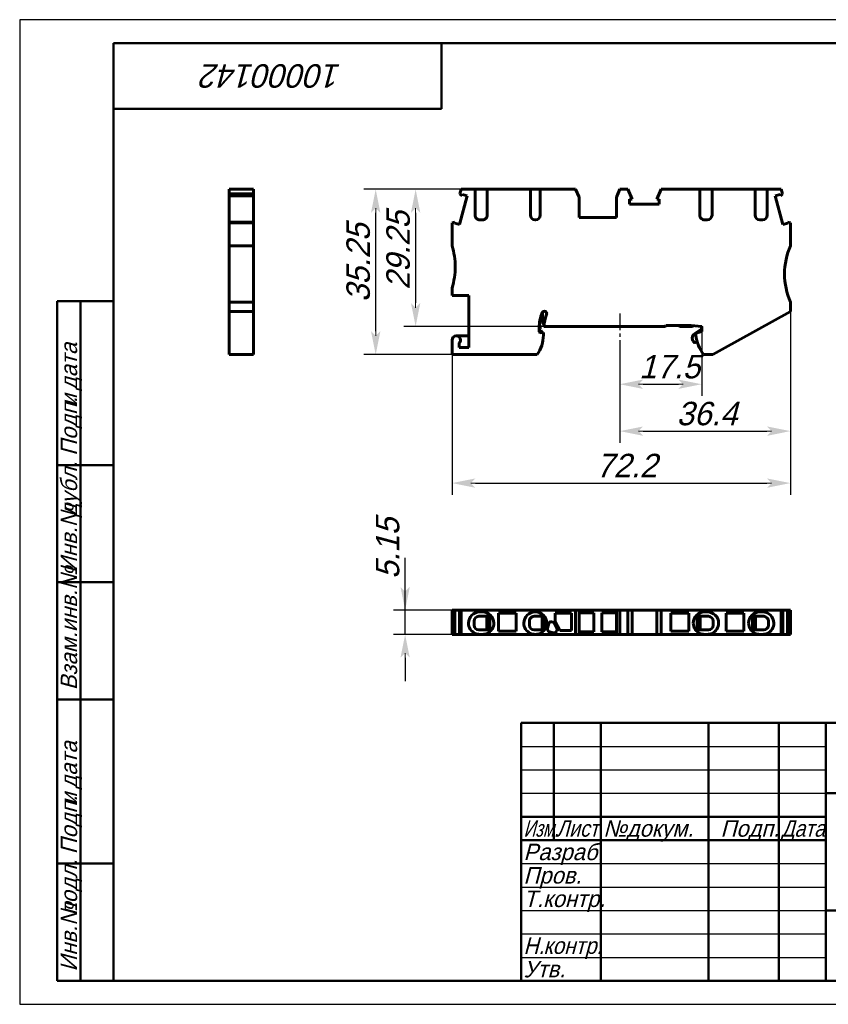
# Model space of a CAD drawing. Header units: millimetres. Extents: x 0 to 297, y 0 to 210.
# Tile 1 of 2: x 0 to 173, y 0 to 210. Entities that reach past the tile are written whole.
import ezdxf

# ---------------------------------------------------------------- set-up
doc = ezdxf.new("R2010")
doc.units = ezdxf.units.MM
doc.linetypes.add('CENTER_per1_scale0.112402', pattern=[5.71, 3.56875, -0.71375, 0.71375, -0.71375])
doc.styles.add('TextStyle_1', font='T-FLEX Type A.TTF', dxfattribs={"oblique": 15, "height": 5})
doc.styles.add('TextStyle_2', font='T-FLEX Type A.TTF', dxfattribs={"oblique": 15, "height": 3.5})
doc.styles.add('TextStyle_3', font='T-FLEX Type A.TTF', dxfattribs={"width": 0.744064, "oblique": 15, "height": 3.5})
doc.styles.add('TextStyle_4', font='T-FLEX Type A.TTF', dxfattribs={"width": 0.883061, "oblique": 15, "height": 3.5})
doc.styles.add('TextStyle_5', font='T-FLEX Type A.TTF', dxfattribs={"width": 0.94413, "oblique": 15, "height": 3.5})
doc.styles.add('TextStyle_7', font='T-FLEX Type A.TTF', dxfattribs={"oblique": 15, "height": 5})
doc.dimstyles.new('DIM_ST_1', dxfattribs={"dimtxt": 5, "dimasz": 5, "dimexe": 2.5, "dimexo": 0, "dimtad": 1, "dimrnd": 0.01, "dimdsep": 46, "dimtxsty": 'TextStyle_1', "dimblk": 'Arrow_3_C7_Status', "dimcen": 0.09, "dimclrd": 7, "dimclre": 7, "dimclrt": 7, "dimazin": 0, "dimtfac": 1, "dimtdec": 0, "dimtmove": 0, "dimatfit": 0, "dimldrblk": 'NONE', "dimfxl": 1, "dimtvp": 1, "dimtolj": 1, "dimarcsym": 0})
doc.dimstyles.new('DIM_ST_2', dxfattribs={"dimtxt": 5, "dimasz": 5, "dimexe": 2.5, "dimexo": 0, "dimtad": 1, "dimrnd": 0.01, "dimdsep": 46, "dimtxsty": 'TextStyle_1', "dimblk": 'Arrow_3_C7_Status', "dimcen": 0.09, "dimclrd": 7, "dimclre": 7, "dimclrt": 7, "dimazin": 0, "dimtfac": 1, "dimtdec": 0, "dimtmove": 0, "dimatfit": 0, "dimldrblk": 'NONE', "dimfxl": 1, "dimtvp": 1, "dimtolj": 1, "dimarcsym": 0})

# ---------------------------------------------------------------- blocks, each defined once
blk = doc.blocks.new('Arrow_3_C7_Status')
at = {"color": 7, "linetype": 'Continuous', "lineweight": 0}
blk.add_line((-1, 0), (-0.8, 0), dxfattribs=at)
at = {"color": 7}
blk.add_solid([(-1, -0.2), (0, 0), (-0.8, 0), (-1, 0.2)], dxfattribs=at)
blk = doc.blocks.new('*D5')
at = {"color": 7, "lineweight": -2}
for p, q in [((99.77, 173.83), (73.46, 173.83)), ((75.96, 143.58), (75.96, 168.83)), ((92.24, 138.58), (73.46, 138.58))]:
    blk.add_line(p, q, dxfattribs=at)
at = {"layer": 'Defpoints', "color": 0}
for p in [(75.96, 173.83), (99.77, 173.83), (92.24, 138.58)]:
    blk.add_point(p, dxfattribs=at)
at = {"color": 7, "lineweight": -2, "xscale": 5, "yscale": 5, "zscale": 5}
for p, rotation in [((75.96, 173.83), 90.00000000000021), ((75.96, 138.58), 270.0000000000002)]:
    blk.add_blockref('Arrow_3_C7_Status', p, dxfattribs=dict(at, rotation=rotation))
blk = doc.blocks.new('_None')
blk = doc.blocks.new('*D6')
at = {"color": 7, "lineweight": -2}
for p, q in [((164.44, 147.78), (164.44, 108.66)), ((92.24, 138.58), (92.24, 108.66)), ((97.24, 111.16), (159.44, 111.16))]:
    blk.add_line(p, q, dxfattribs=at)
at = {"layer": 'Defpoints', "color": 0}
for p in [(164.44, 147.78), (92.24, 138.58), (164.44, 111.16)]:
    blk.add_point(p, dxfattribs=at)
at = {"color": 7, "lineweight": -2, "xscale": 5, "yscale": 5, "zscale": 5}
for p, rotation in [((92.24, 111.16), 180), ((164.44, 111.16), 360)]:
    blk.add_blockref('Arrow_3_C7_Status', p, dxfattribs=dict(at, rotation=rotation))
blk = doc.blocks.new('*D7')
at = {"color": 7, "lineweight": -2}
for p, q in [((164.44, 147.78), (164.44, 119.75)), ((128.04, 141.63), (128.04, 119.75)), ((133.04, 122.25), (159.44, 122.25))]:
    blk.add_line(p, q, dxfattribs=at)
at = {"layer": 'Defpoints', "color": 0}
for p in [(164.44, 147.78), (128.04, 141.63), (164.44, 122.25)]:
    blk.add_point(p, dxfattribs=at)
at = {"color": 7, "lineweight": -2, "xscale": 5, "yscale": 5, "zscale": 5}
for p, rotation in [((128.04, 122.25), 180), ((164.44, 122.25), 360)]:
    blk.add_blockref('Arrow_3_C7_Status', p, dxfattribs=dict(at, rotation=rotation))
blk = doc.blocks.new('*D8')
at = {"color": 7, "lineweight": -2}
for p, q in [((145.54, 143.48), (145.54, 129.75)), ((128.04, 141.63), (128.04, 129.75)), ((133.04, 132.25), (140.54, 132.25))]:
    blk.add_line(p, q, dxfattribs=at)
at = {"layer": 'Defpoints', "color": 0}
for p in [(145.54, 143.48), (128.04, 141.63), (145.54, 132.25)]:
    blk.add_point(p, dxfattribs=at)
at = {"color": 7, "lineweight": -2, "xscale": 5, "yscale": 5, "zscale": 5, "rotation": 180}
blk.add_blockref('Arrow_3_C7_Status', (128.04, 132.25), dxfattribs=at)
at = {"color": 7, "lineweight": -2, "xscale": 5, "yscale": 5, "zscale": 5}
blk.add_blockref('Arrow_3_C7_Status', (145.54, 132.25), dxfattribs=at)
blk = doc.blocks.new('*D9')
at = {"color": 7, "lineweight": -2}
for p, q in [((94.2, 173.83), (81.98, 173.83)), ((84.48, 168.83), (84.48, 149.58)), ((111.85, 144.58), (81.98, 144.58))]:
    blk.add_line(p, q, dxfattribs=at)
at = {"layer": 'Defpoints', "color": 0}
for p in [(94.2, 173.83), (84.48, 144.58), (111.85, 144.58)]:
    blk.add_point(p, dxfattribs=at)
at = {"color": 7, "lineweight": -2, "xscale": 5, "yscale": 5, "zscale": 5}
for p, rotation in [((84.48, 173.83), 89.99999999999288), ((84.48, 144.58), 269.9999999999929)]:
    blk.add_blockref('Arrow_3_C7_Status', p, dxfattribs=dict(at, rotation=rotation))
blk = doc.blocks.new('*D10')
at = {"color": 7, "lineweight": -2}
for p, q in [((82.24, 84.05), (82.24, 95.19)), ((82.24, 89.05), (82.24, 94.05)), ((92.24, 84.05), (79.74, 84.05)), ((82.24, 78.9), (82.24, 84.05)), ((92.24, 78.9), (79.74, 78.9)), ((82.24, 73.9), (82.24, 68.9))]:
    blk.add_line(p, q, dxfattribs=at)
at = {"layer": 'Defpoints', "color": 0}
for p in [(82.24, 84.05), (92.24, 84.05), (92.24, 78.9)]:
    blk.add_point(p, dxfattribs=at)
at = {"color": 7, "lineweight": -2, "xscale": 5, "yscale": 5, "zscale": 5}
for p, rotation in [((82.24, 84.05), 270), ((82.24, 78.9), 90)]:
    blk.add_blockref('Arrow_3_C7_Status', p, dxfattribs=dict(at, rotation=rotation))
blk = doc.blocks.new('_FR1Страница_1')
at = {"color": 7, "linetype": 'Continuous', "lineweight": 25}
for p, q in [((0, 210), (0, 0)), ((297, 210), (0, 210)), ((107, 55), (172, 55)), ((107, 50), (172, 50)), ((107, 45), (172, 45)), ((107, 30), (172, 30)), ((107, 25), (172, 25)), ((107, 20), (172, 20)), ((107, 15), (172, 15)), ((107, 10), (172, 10)), ((0, 0), (297, 0))]:
    blk.add_line(p, q, dxfattribs=at)
at = {"color": 7, "linetype": 'Continuous', "lineweight": 50}
for p, q in [((20, 5), (20, 205)), ((20, 205), (292, 205)), ((90, 191), (90, 205)), ((20, 191), (90, 191)), ((8, 5), (8, 150)), ((8, 150), (20, 150)), ((13, 150), (13, 5)), ((8, 115), (20, 115)), ((8, 90), (20, 90)), ((20, 65), (8, 65)), ((107, 5), (107, 60)), ((107, 60), (292, 60)), ((114, 60), (114, 35)), ((124, 60), (124, 5)), ((147, 60), (147, 5)), ((162, 60), (162, 5)), ((172, 60), (172, 5)), ((172, 45), (292, 45)), ((107, 40), (172, 40)), ((107, 35), (172, 35)), ((8, 30), (20, 30)), ((172, 20), (292, 20)), ((20, 5), (8, 5)), ((292, 5), (20, 5))]:
    blk.add_line(p, q, dxfattribs=at)
at = {"color": 7, "oblique": 15}
for s, height, rotation, style, p in [('10000142', 5, 180, 'TextStyle_7', (68.7, 200.5)), ('дата', 3.5, 90, 'TextStyle_2', (12.25, 131.01)), ('Подп.', 3.5, 90, 'TextStyle_2', (12.25, 117)), ('и', 3.5, 90, 'TextStyle_2', (12.25, 127.51)), ('дубл.', 3.5, 90, 'TextStyle_2', (12.25, 104.01)), ('Инв.№', 3.5, 90, 'TextStyle_2', (12.25, 92)), ('Взам.инв.№', 3.5, 90, 'TextStyle_2', (12.25, 67)), ('дата', 3.5, 90, 'TextStyle_2', (12.25, 46.01)), ('Подп.', 3.5, 90, 'TextStyle_2', (12.25, 32)), ('и', 3.5, 90, 'TextStyle_2', (12.25, 42.51)), ('подл.', 3.5, 90, 'TextStyle_2', (12.25, 19.01)), ('Инв.№', 3.5, 90, 'TextStyle_2', (12.25, 7))]:
    blk.add_text(s, height=height, rotation=rotation, dxfattribs=dict(at, style=style)).set_placement(p)
for s, style, width, p in [('Изм.', 'TextStyle_3', 0.744064, (107.5, 35.75)), ('Лист', 'TextStyle_4', 0.883061, (114.5, 35.75)), ('Дата', 'TextStyle_4', 0.883061, (162.5, 35.75)), ('Н.', 'TextStyle_5', 0.94413, (107.5, 10.75)), ('контр.', 'TextStyle_5', 0.94413, (111.75, 10.75))]:
    blk.add_text(s, height=3.5, dxfattribs=dict(at, style=style, width=width)).set_placement(p)
at = {"color": 7, "style": 'TextStyle_2', "oblique": 15}
for s, p in [('№', (124.5, 35.75)), ('докум.', (129.5, 35.75)), ('Подп.', (149.53, 35.75)), ('Разраб.', (107.5, 30.75)), ('Пров.', (107.5, 25.75)), ('Т.контр.', (107.5, 20.75)), ('Утв.', (107.5, 5.75))]:
    blk.add_text(s, height=3.5, dxfattribs=at).set_placement(p)
blk = doc.blocks.new('Страница_1')
at = {"color": 7, "linetype": 'Continuous', "lineweight": 60}
for p, q in [((44.724, 173.826), (49.874, 173.826)), ((44.724, 173.826), (44.724, 172.863)), ((44.724, 172.863), (49.874, 172.863)), ((44.724, 172.863), (44.724, 172.431)), ((44.724, 172.431), (49.874, 172.431)), ((44.724, 172.417), (44.724, 172.429)), ((44.724, 172.417), (49.874, 172.417)), ((44.724, 172.417), (44.724, 166.849)), ((49.874, 173.826), (49.874, 172.863)), ((49.874, 172.431), (49.874, 172.863)), ((49.874, 172.417), (49.874, 172.429)), ((49.874, 166.849), (49.874, 172.417)), ((93.842, 166.307), (95.48, 172.417)), ((93.943, 172.863), (94.201, 173.826)), ((94.375, 172.431), (93.943, 172.863)), ((94.201, 173.826), (97.166, 173.826)), ((94.375, 172.431), (94.446, 172.694)), ((94.446, 172.694), (95.48, 172.417)), ((97.166, 168.326), (97.166, 173.826)), ((97.168, 173.826), (98.166, 173.826)), ((98.766, 173.826), (98.166, 173.826)), ((99.764, 173.826), (98.766, 173.826)), ((99.766, 173.826), (106.741, 173.826)), ((99.766, 173.826), (99.766, 168.326)), ((108.966, 173.826), (106.741, 173.826)), ((108.966, 168.326), (108.966, 173.826)), ((108.968, 173.826), (109.966, 173.826)), ((110.066, 173.826), (109.966, 173.826)), ((111.055, 173.826), (110.066, 173.826)), ((111.066, 173.826), (111.066, 168.326)), ((118.622, 173.826), (111.066, 173.826)), ((119.341, 172.126), (118.622, 173.826)), ((128.059, 173.826), (127.341, 172.126)), ((129.731, 173.826), (128.059, 173.826)), ((130.655, 171.724), (129.731, 173.826)), ((136.85, 173.826), (135.926, 171.724)), ((145.116, 173.826), (136.85, 173.826)), ((145.116, 173.826), (145.116, 168.326)), ((145.118, 173.826), (146.116, 173.826)), ((146.116, 173.826), (146.716, 173.826)), ((147.714, 173.826), (146.716, 173.826)), ((147.716, 168.326), (147.716, 173.826)), ((149.841, 173.826), (147.716, 173.826)), ((149.841, 173.826), (156.916, 173.826)), ((156.916, 173.826), (156.916, 168.326)), ((156.918, 173.826), (157.916, 173.826)), ((158.516, 173.826), (157.916, 173.826)), ((159.514, 173.826), (158.516, 173.826)), ((159.516, 168.326), (159.516, 173.826)), ((159.516, 173.826), (162.48, 173.826)), ((161.202, 172.417), (162.235, 172.694)), ((161.202, 172.417), (162.839, 166.307)), ((162.235, 172.694), (162.306, 172.431)), ((162.738, 172.863), (162.306, 172.431)), ((162.48, 173.826), (162.738, 172.863)), ((119.341, 167.826), (119.341, 172.126)), ((127.341, 172.126), (127.341, 167.826)), ((130.128, 170.651), (130.128, 171.724)), ((130.128, 171.724), (130.655, 171.724)), ((136.453, 170.651), (130.128, 170.651)), ((135.926, 171.724), (136.453, 171.724)), ((136.453, 171.724), (136.453, 170.651)), ((44.724, 166.847), (44.724, 166.676)), ((44.724, 166.847), (49.874, 166.847)), ((44.724, 166.676), (44.724, 161.776)), ((44.724, 166.676), (49.874, 166.676)), ((49.874, 166.847), (49.874, 166.676)), ((49.874, 166.676), (49.874, 161.776)), ((92.241, 166.676), (92.879, 166.847)), ((92.241, 161.776), (92.241, 166.676)), ((92.809, 166.584), (92.879, 166.847)), ((93.842, 166.307), (92.809, 166.584)), ((98.766, 167.326), (98.166, 167.326)), ((110.066, 167.326), (109.966, 167.326)), ((127.341, 167.826), (119.341, 167.826)), ((146.116, 167.326), (146.716, 167.326)), ((146.716, 167.326), (146.116, 167.326)), ((157.916, 167.326), (158.516, 167.326)), ((163.872, 166.584), (162.839, 166.307)), ((163.802, 166.847), (164.441, 166.676)), ((163.802, 166.847), (163.872, 166.584)), ((164.441, 166.676), (164.441, 161.776)), ((49.874, 161.776), (44.724, 161.776)), ((44.724, 161.776), (44.724, 155.776)), ((49.874, 161.776), (49.874, 155.776)), ((44.724, 155.776), (44.724, 149.776)), ((49.874, 155.776), (49.874, 149.776)), ((92.241, 151.176), (92.241, 152.776)), ((49.874, 149.776), (44.724, 149.776)), ((44.724, 149.776), (44.724, 147.776)), ((49.874, 149.776), (49.874, 147.776)), ((95.841, 151.176), (92.241, 151.176)), ((95.841, 140.076), (95.841, 151.176)), ((164.441, 149.776), (164.441, 147.776)), ((44.724, 147.776), (44.724, 139.676)), ((44.724, 147.776), (49.874, 147.776)), ((49.874, 147.776), (49.874, 139.676)), ((111.53, 145.624), (111.58, 147.647)), ((164.441, 147.776), (149.841, 139.676)), ((110.869, 144.965), (111.011, 144.802)), ((111.879, 145.025), (111.654, 145.283)), ((110.841, 143.416), (110.841, 144.276)), ((111.058, 143.216), (110.841, 143.416)), ((110.907, 143.979), (111.025, 144.12)), ((111.258, 143.612), (111.025, 143.653)), ((111.741, 143.276), (111.058, 143.216)), ((111.061, 144.676), (111.072, 144.253)), ((111.34, 143.241), (111.341, 143.299)), ((111.341, 143.514), (111.341, 143.299)), ((111.741, 142.72), (111.741, 143.276)), ((111.847, 144.576), (137.641, 144.576)), ((137.841, 144.776), (143.255, 144.776)), ((140.824, 144.643), (140.594, 144.776)), ((141.074, 144.576), (143.282, 144.576)), ((143.255, 144.776), (145.541, 144.576)), ((143.532, 144.643), (143.695, 144.738)), ((145.305, 143.943), (143.97, 143.009)), ((145.541, 143.476), (144.241, 143.128)), ((144.241, 143.128), (144.241, 142.676)), ((145.485, 144.581), (145.51, 144.44)), ((145.541, 144.576), (145.541, 143.476)), ((92.241, 138.576), (92.241, 141.676)), ((95.841, 142.576), (93.141, 142.576)), ((93.741, 141.005), (93.741, 140.076)), ((143.653, 141.497), (143.568, 141.732)), ((44.724, 139.676), (44.724, 138.576)), ((49.874, 139.676), (49.874, 138.576)), ((93.741, 140.076), (95.841, 140.076)), ((149.841, 139.676), (147.858, 138.576)), ((49.874, 138.576), (44.724, 138.576)), ((106.741, 138.576), (92.241, 138.576)), ((106.741, 138.576), (110.382, 138.576)), ((145.899, 138.576), (147.858, 138.576)), ((92.241, 78.902), (92.241, 84.052)), ((92.879, 84.052), (92.241, 84.052)), ((92.879, 78.902), (92.879, 84.052)), ((93.842, 84.052), (92.881, 84.052)), ((93.842, 84.052), (93.941, 84.052)), ((93.842, 78.902), (93.842, 84.052)), ((93.943, 78.902), (93.943, 84.052)), ((94.201, 84.052), (93.943, 84.052)), ((106.741, 84.052), (94.201, 84.052)), ((94.201, 78.902), (94.201, 84.052)), ((106.741, 84.052), (118.622, 84.052)), ((118.622, 78.902), (118.622, 84.052)), ((118.622, 84.052), (119.341, 84.052)), ((119.341, 84.052), (127.341, 84.052)), ((119.341, 84.052), (119.341, 78.902)), ((127.341, 84.052), (128.059, 84.052)), ((127.341, 84.052), (127.341, 78.902)), ((128.059, 84.052), (129.731, 84.052)), ((128.059, 78.902), (128.059, 84.052)), ((129.731, 78.902), (129.731, 84.052)), ((130.655, 84.052), (129.731, 84.052)), ((130.655, 84.052), (130.655, 78.902)), ((130.657, 84.052), (135.924, 84.052)), ((136.85, 84.052), (135.926, 84.052)), ((135.926, 84.052), (135.926, 78.902)), ((149.841, 84.052), (136.85, 84.052)), ((136.85, 78.902), (136.85, 84.052)), ((149.841, 84.052), (162.48, 84.052)), ((162.48, 78.902), (162.48, 84.052)), ((162.48, 84.052), (162.738, 84.052)), ((162.738, 78.902), (162.738, 84.052)), ((162.839, 84.052), (162.74, 84.052)), ((163.8, 84.052), (162.839, 84.052)), ((162.839, 78.902), (162.839, 84.052)), ((163.802, 84.052), (164.441, 84.052)), ((163.802, 78.902), (163.802, 84.052)), ((164.441, 78.902), (164.441, 84.052)), ((98.166, 82.752), (97.941, 82.752)), ((98.766, 83.702), (98.166, 83.702)), ((98.766, 82.752), (98.166, 82.752)), ((100.316, 82.752), (98.766, 82.752)), ((99.691, 82.752), (99.691, 79.852)), ((100.453, 83.008), (100.316, 82.904)), ((100.316, 79.699), (100.316, 82.904)), ((105.941, 83.402), (102.141, 83.402)), ((102.141, 79.602), (102.141, 83.402)), ((105.941, 83.402), (105.941, 79.602)), ((109.966, 82.752), (109.741, 82.752)), ((110.066, 83.702), (109.966, 83.702)), ((110.066, 82.752), (109.966, 82.752)), ((110.066, 82.752), (111.978, 82.752)), ((111.491, 79.852), (111.491, 82.752)), ((112.116, 80.054), (112.116, 82.55)), ((114.241, 81.606), (114.241, 83.402)), ((117.741, 83.402), (114.241, 83.402)), ((117.741, 83.402), (117.741, 79.752)), ((122.491, 83.477), (119.341, 83.477)), ((122.491, 79.477), (122.491, 83.477)), ((124.191, 83.477), (124.191, 79.477)), ((127.341, 83.477), (124.191, 83.477)), ((138.941, 83.402), (142.741, 83.402)), ((138.941, 83.402), (138.941, 79.602)), ((142.741, 79.602), (142.741, 83.402)), ((144.428, 83.008), (144.566, 82.904)), ((144.566, 79.699), (144.566, 82.904)), ((146.116, 82.752), (144.566, 82.752)), ((145.191, 79.852), (145.191, 82.752)), ((146.116, 83.702), (146.716, 83.702)), ((146.116, 82.752), (146.716, 82.752)), ((146.716, 82.752), (146.941, 82.752)), ((150.741, 83.402), (150.741, 79.602)), ((150.741, 83.402), (154.541, 83.402)), ((154.541, 79.602), (154.541, 83.402)), ((156.366, 82.904), (156.228, 83.008)), ((156.366, 82.904), (156.366, 79.699)), ((157.916, 82.752), (156.366, 82.752)), ((156.991, 79.852), (156.991, 82.752)), ((158.516, 83.702), (157.916, 83.702)), ((158.516, 82.752), (157.916, 82.752)), ((158.741, 82.752), (158.516, 82.752)), ((96.941, 81.752), (96.941, 81.302)), ((96.941, 81.302), (96.941, 80.852)), ((98.166, 79.852), (97.941, 79.852)), ((98.766, 79.852), (98.166, 79.852)), ((98.766, 79.852), (100.316, 79.852)), ((108.741, 81.302), (108.741, 81.752)), ((108.741, 80.852), (108.741, 81.302)), ((109.966, 79.852), (109.741, 79.852)), ((110.066, 79.852), (109.966, 79.852)), ((111.978, 79.852), (110.066, 79.852)), ((112.871, 81.192), (112.618, 80.245)), ((114.009, 81.405), (113.484, 81.545)), ((114.706, 80.116), (114.009, 81.405)), ((114.241, 81.606), (115.243, 79.752)), ((114.58, 79.647), (114.706, 80.116)), ((144.566, 79.852), (146.116, 79.852)), ((146.116, 79.852), (146.716, 79.852)), ((146.716, 79.852), (146.941, 79.852)), ((147.941, 81.302), (147.941, 81.752)), ((147.941, 80.852), (147.941, 81.302)), ((156.366, 79.852), (157.916, 79.852)), ((158.516, 79.852), (157.916, 79.852)), ((158.741, 79.852), (158.516, 79.852)), ((159.741, 81.302), (159.741, 81.752)), ((159.741, 80.852), (159.741, 81.302)), ((92.241, 78.902), (92.879, 78.902)), ((93.842, 78.902), (92.881, 78.902)), ((93.842, 78.902), (93.941, 78.902)), ((93.943, 78.902), (94.201, 78.902)), ((94.201, 78.902), (97.166, 78.902)), ((97.166, 79.12), (97.166, 78.902)), ((97.166, 78.902), (98.166, 78.902)), ((98.766, 78.902), (98.166, 78.902)), ((98.766, 78.902), (99.766, 78.902)), ((99.766, 78.902), (99.766, 79.12)), ((99.766, 78.902), (106.741, 78.902)), ((100.316, 79.699), (100.453, 79.595)), ((105.941, 79.602), (102.141, 79.602)), ((108.966, 78.902), (106.741, 78.902)), ((108.966, 79.12), (108.966, 78.902)), ((108.966, 78.902), (109.966, 78.902)), ((110.066, 78.902), (109.966, 78.902)), ((110.066, 78.902), (111.066, 78.902)), ((111.066, 78.902), (111.066, 79.12)), ((118.622, 78.902), (111.066, 78.902)), ((113.092, 79.424), (113.845, 79.223)), ((117.741, 79.752), (115.243, 79.752)), ((119.341, 78.902), (118.622, 78.902)), ((119.341, 79.477), (122.491, 79.477)), ((127.341, 78.902), (119.341, 78.902)), ((124.191, 79.477), (127.341, 79.477)), ((128.059, 78.902), (127.341, 78.902)), ((129.731, 78.902), (128.059, 78.902)), ((130.655, 78.902), (129.731, 78.902)), ((135.924, 78.902), (130.657, 78.902)), ((136.85, 78.902), (135.926, 78.902)), ((145.116, 78.902), (136.85, 78.902)), ((138.941, 79.602), (142.741, 79.602)), ((144.428, 79.595), (144.566, 79.699)), ((145.116, 78.902), (145.116, 79.12)), ((146.116, 78.902), (145.116, 78.902)), ((146.116, 78.902), (146.716, 78.902)), ((147.716, 78.902), (146.716, 78.902)), ((147.716, 79.12), (147.716, 78.902)), ((149.841, 78.902), (147.716, 78.902)), ((149.841, 78.902), (156.916, 78.902)), ((150.741, 79.602), (154.541, 79.602)), ((156.228, 79.595), (156.366, 79.699)), ((156.916, 79.12), (156.916, 78.902)), ((157.916, 78.902), (156.916, 78.902)), ((157.916, 78.902), (158.516, 78.902)), ((159.516, 78.902), (158.516, 78.902)), ((159.516, 78.902), (159.516, 79.12)), ((159.516, 78.902), (162.48, 78.902)), ((162.48, 78.902), (162.738, 78.902)), ((162.74, 78.902), (162.839, 78.902)), ((163.8, 78.902), (162.839, 78.902)), ((163.802, 78.902), (164.441, 78.902))]:
    blk.add_line(p, q, dxfattribs=at)
at = {"color": 7, "linetype": 'CENTER_per1_scale0.112402', "lineweight": 25}
blk.add_line((128.041, 147.341), (128.041, 141.631), dxfattribs=at)
blk.add_line((128.041, 147.341), (128.041, 141.631), dxfattribs=at)
at = {"color": 7, "linetype": 'Continuous', "lineweight": 60}
for centre, radius, start, end in [((98.166, 168.326), 1, 179.99999, 270), ((98.766, 168.326), 1, 270, 0.00001), ((109.966, 168.326), 1, 180, 270), ((110.066, 168.326), 1, 270, 0), ((146.116, 168.326), 1, 179.99999, 270), ((146.716, 168.326), 1, 270, 0), ((157.916, 168.326), 1, 180, 270), ((158.516, 168.326), 1, 270, 0), ((77.931, 157.276), 15, 360, 17.4576), ((178.188, 155.776), 15, 156.42182, 180), ((77.931, 157.276), 15, 342.5424, 0), ((178.188, 155.776), 15, 180, 203.57818), ((119.141, 144.276), 8.3, 157.02179, 179.99995), ((111.959, 147.321), 0.5, 337.02176, 157.02176), ((119.141, 144.276), 7.3, 157.02176, 177.64472), ((112.03, 145.612), 0.5, 178.58758, 221.18593), ((111.06, 143.85), 0.2, 140, 260), ((110.861, 144.671), 0.2, 1.5, 41.18593), ((110.872, 144.248), 0.2, 320, 1.5), ((111.241, 143.514), 0.1, 0, 80), ((137.641, 144.776), 0.2, 270, 359.99998), ((141.074, 145.076), 0.5, 240, 270), ((143.282, 145.076), 0.5, 270, 300), ((144.601, 142.108), 1.1, 125, 200), ((145.018, 144.353), 0.5, 305, 10), ((93.141, 141.676), 0.9, 0, 180), ((93.141, 141.676), 0.9, 311.81031, 0), ((104.741, 142.72), 7, 323.70567, 360), ((144.123, 141.668), 0.5, 200, 273.91716), ((143.816, 146.158), 5, 273.91716, 278.79467), ((153.635, 144.091), 9.5, 188.56822, 215.49027), ((98.166, 81.302), 2.4, 90, 180), ((97.941, 81.752), 1, 90, 180), ((98.766, 81.302), 2.4, 0, 90), ((109.966, 81.302), 2.4, 90, 180), ((109.741, 81.752), 1, 90, 180.00001), ((110.066, 81.302), 2.4, 0, 90), ((146.116, 81.302), 2.4, 90, 180), ((146.716, 81.302), 2.4, 359.99999, 90), ((146.941, 81.752), 1, 360, 90), ((157.916, 81.302), 2.4, 90, 179.99999), ((158.516, 81.302), 2.4, 360, 90), ((158.741, 81.752), 1, 360, 90), ((98.166, 81.302), 2.4, 180, 245.37568), ((97.941, 80.852), 1, 180, 270), ((98.766, 81.302), 2.4, 294.62432, 0), ((109.966, 81.302), 2.4, 180, 245.37568), ((109.741, 80.852), 1, 180.00001, 269.99999), ((110.066, 81.302), 2.4, 294.62432, 0), ((113.265, 80.072), 0.67, 165.00003, 254.99997), ((113.354, 81.062), 0.5, 75, 165), ((146.116, 81.302), 2.4, 180, 245.37568), ((146.941, 80.852), 1, 270, 360), ((146.716, 81.302), 2.4, 294.62432, 360), ((157.916, 81.302), 2.4, 180, 245.37568), ((158.741, 80.852), 1, 270, 0), ((158.516, 81.302), 2.4, 294.62432, 360), ((98.166, 81.302), 2.4, 245.3757, 269.99998), ((98.766, 81.302), 2.4, 270, 294.62432), ((109.966, 81.302), 2.4, 245.37568, 270), ((110.066, 81.302), 2.4, 270.00002, 294.6243), ((114, 79.802), 0.6, 255, 345), ((146.116, 81.302), 2.4, 245.37568, 270), ((146.716, 81.302), 2.4, 270.00001, 294.6243), ((157.916, 81.302), 2.4, 245.37568, 270), ((158.516, 81.302), 2.4, 270.00002, 294.6243)]:
    blk.add_arc(centre, radius, start, end, dxfattribs=at)
blk.add_blockref('_FR1Страница_1', (0, 0))
at = {"color": 7, "style": 'TextStyle_1', "oblique": 15}
for s, p in [('29.25', (83.231, 152.414)), ('35.25', (74.711, 149.769)), ('5.15', (80.991, 90.721))]:
    blk.add_text(s, height=5, rotation=90, dxfattribs=at).set_placement(p)
for s, p in [('17.5', (132.146, 133.501)), ('36.4', (140.131, 123.501)), ('72.2', (122.983, 112.411))]:
    blk.add_text(s, height=5, dxfattribs=at).set_placement(p)
for base, p1, p2, angle, dimstyle, picture, middle in [((75.961, 173.826), (92.241, 138.576), (99.766, 173.826), 90, 'DIM_ST_1', '*D5', (75.961, 156.201)), ((84.481, 144.576), (94.201, 173.826), (111.847, 144.576), 270, 'DIM_ST_1', '*D9', (84.481, 159.201)), ((82.241, 84.052), (92.241, 78.902), (92.241, 84.052), 90, 'DIM_ST_2', '*D10', (82.241, 95.189))]:
    dim = blk.add_linear_dim(base=base, p1=p1, p2=p2, angle=angle, text=' ', dimstyle=dimstyle)
    dim.commit()
    dim.dimension.update_dxf_attribs({"geometry": picture, "text_midpoint": middle, "dimtype": 160})
for base, p1, p2, picture, middle in [((164.441, 111.161), (92.241, 138.576), (164.441, 147.776), '*D6', (128.341, 111.161)), ((164.441, 122.251), (128.041, 141.631), (164.441, 147.776), '*D7', (145.311, 122.251)), ((145.541, 132.251), (128.041, 141.631), (145.541, 143.476), '*D8', (136.791, 132.251))]:
    dim = blk.add_linear_dim(base=base, p1=p1, p2=p2, text=' ', dimstyle='DIM_ST_1')
    dim.commit()
    dim.dimension.update_dxf_attribs({"geometry": picture, "text_midpoint": middle, "dimtype": 160})

msp = doc.modelspace()

# ---------------------------------------------------------------- block references
msp.add_blockref('Страница_1', (0, 0))

doc.saveas('drawing.dxf')
